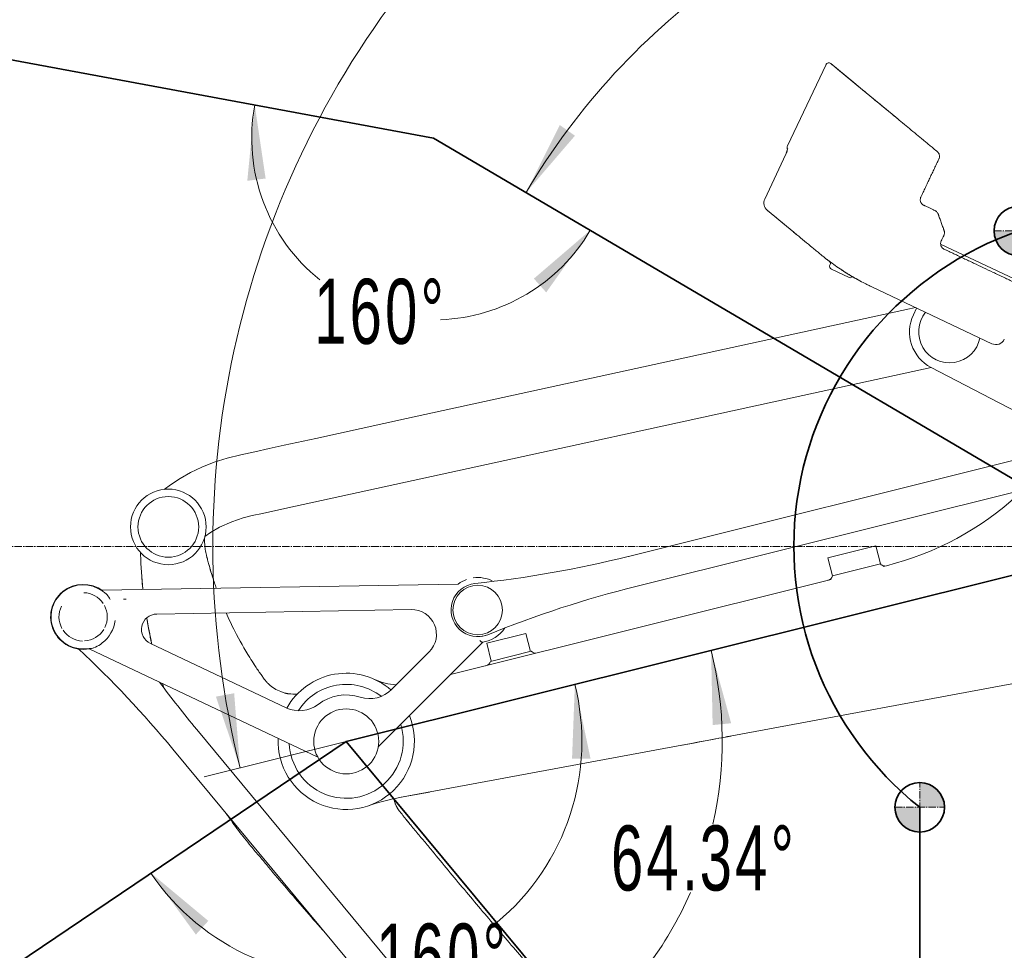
# Model space of a CAD drawing. Header units: millimetres. Extents: x -4455 to 4455, y -3150 to 3150.
# Tile 4 of 20: x -2637 to -1047, y 214 to 1716. Entities that reach past the tile are written whole.
import ezdxf

# ---------------------------------------------------------------- set-up
doc = ezdxf.new("R2010")
doc.units = ezdxf.units.MM
doc.linetypes.add('点画线', pattern=[18, 12, -2, 2, -2])
doc.layers.get('0').update_dxf_attribs({"lineweight": 35})
for name, color, linetype, lineweight in [('中心线层', 1, '点画线', 18), ('尺寸线层', 3, 'Continuous', 18), ('粗实线层', 7, 'Continuous', 35), ('细实线层', 7, 'Continuous', 18)]:
    doc.layers.add(name, color=color, linetype=linetype, lineweight=lineweight)
doc.styles.add('标准', font='txt', dxfattribs={"width": 0.667})
doc.dimstyles.new('标准', dxfattribs={"dimscale": 30, "dimtxt": 3.5, "dimasz": 4, "dimexe": 2, "dimexo": 0, "dimtad": 1, "dimdsep": 46, "dimtxsty": '标准', "dimblk": '_CAXARROW', "dimcen": 0, "dimdle": 6, "dimazin": 2, "dimtfac": 0.707107, "dimtdec": 3, "dimtmove": 2, "dimatfit": 3, "dimfxl": 1, "dimfrac": 2, "dimtolj": 1, "dimarcsym": 1})

# ---------------------------------------------------------------- blocks, each defined once
blk = doc.blocks.new('2355675')
at = {"layer": '细实线层'}
for p, q in [((-478.8, 779.5), (-441.7, 748.8)), ((-486.8, 778), (-548.8, 647)), ((-428, 737.4), (-468.4, 770.8)), ((-441.7, 748.8), (-428, 737.4)), ((-428, 737.4), (-374.2, 692.9)), ((-374.2, 692.9), (-369.9, 689.4)), ((-551.4, 633.4), (-585.8, 560.7)), ((-551.3, 634.6), (-552.2, 632.1)), ((-551.1, 634.2), (-551.4, 633.4)), ((-551.1, 634.2), (-551.1, 634.2)), ((-581.8, 542.8), (-581.6, 542.6)), ((-581.7, 542.7), (-581.8, 542.8)), ((-581.8, 542.8), (-581.7, 542.7)), ((-581.7, 542.7), (-581.8, 542.8)), ((-581.8, 542.8), (-581.7, 542.7)), ((-581.8, 542.8), (-581.7, 542.8)), ((-581.7, 542.8), (-581.7, 542.7)), ((-578.6, 540.2), (-581.7, 542.7)), ((-580.2, 541.5), (-581.7, 542.7)), ((-581.7, 542.7), (-580.2, 541.5)), ((-581.6, 542.6), (-581.5, 542.6)), ((-581.5, 542.6), (-581.3, 542.4)), ((-581.3, 542.4), (-581.1, 542.2)), ((-581.1, 542.2), (-580.8, 542)), ((-580.8, 542), (-580.6, 541.8)), ((-580.6, 541.8), (-580.2, 541.5)), ((-580.2, 541.5), (-579.8, 541.2)), ((-578.6, 540.2), (-580.2, 541.5)), ((-580.2, 541.5), (-578.6, 540.1)), ((-579.8, 541.2), (-579.5, 540.9)), ((-579.5, 540.9), (-578.8, 540.3)), ((-541.4, 509.4), (-578.6, 540.2)), ((-570.1, 533.1), (-563, 527.2)), ((-563, 527.2), (-556.6, 521.9)), ((-303.7, 531.1), (-303.6, 530.6)), ((-303.6, 530.6), (-303.6, 530.7)), ((-556.6, 521.9), (-550.6, 517)), ((-550.6, 517), (-545.1, 512.5)), ((-545.1, 512.5), (-541.4, 509.4)), ((-162.8, 422.4), (-301.7, 488.1)), ((-480.5, 454.3), (-479.7, 456.1)), ((-449.2, 434), (-478.1, 447.7)), ((-455.9, 442.7), (-455.7, 442.6)), ((-444.1, 435.6), (-444.4, 435.7)), ((-443.3, 435.1), (-443.4, 435.1)), ((-442.8, 434.8), (-443.3, 435.1)), ((-442.8, 434.8), (-443.2, 435)), ((-443, 434.9), (-442.9, 434.9)), ((-442.9, 434.9), (-442.8, 434.8)), ((-442.6, 434.7), (-442.7, 434.7)), ((-442.6, 434.7), (-442.7, 434.7)), ((-218.9, 327.2), (-412.6, 418.9)), ((-351.9, 383.4), (-1164.3, 206.2)), ((-342.1, 385.5), (-351.9, 383.4)), ((-340.6, 384.8), (-345.7, 374)), ((-1343.5, 64.8), (-317.1, 288.7)), ((-317.2, 289), (-179.1, 217)), ((-1164.3, 206.2), (-1310.4, 174.3)), ((-43.2, 174.1), (-805.9, -16.3)), ((-793.8, -64.8), (-31.1, 125.6)), ((-483.7, -18.7), (-406.1, 0.6)), ((-398.8, -28.5), (-406.1, 0.6)), ((-476.4, -47.8), (-483.7, -18.7)), ((-476.4, -47.8), (-398.8, -28.5)), ((-389.3, -31.3), (-394.4, -32.5)), ((-392.6, -31.8), (-392.5, -31.8)), ((-392.4, -31.8), (-392.5, -31.8)), ((-1655.5, -70.8), (-1081.2, -60.9)), ((-478.4, -53.5), (-1093.2, -207)), ((-1589.8, -67.7), (-1589.8, -68)), ((-1589.7, -69.1), (-1589.6, -69.7)), ((-1156.4, -102.2), (-1567.4, -109.3)), ((-1583.4, -115.8), (-1583.4, -115.5)), ((-1583.3, -116.3), (-1583.4, -115.8)), ((-1043.1, -145.4), (-1033, -142.7)), ((-1034.5, -156.3), (-971.4, -140.5)), ((-964.1, -169.6), (-971.4, -140.5)), ((-1577.6, -156.9), (-1358.4, -260.7)), ((-1040.9, -154.7), (-1209.4, -323.2)), ((-1027.2, -185.4), (-1034.5, -156.3)), ((-1676.4, -165.5), (-1307.3, -340.2)), ((-1188.1, -231.2), (-1127.4, -170.4)), ((-962.7, -169.3), (-1028.6, -185.7)), ((-1409.7, -191.2), (-1409.6, -191.4)), ((-1397.5, -208.9), (-1397.4, -209.2)), ((-639, -306.1), (-118.2, -209.4)), ((-905.1, -1016.1), (-1502.8, -295.7)), ((-700.6, -317.6), (-710.1, -319.3)), ((-661, -310.2), (-659.7, -309.9)), ((-661, -310.2), (-660, -310)), ((-660, -310), (-655.3, -309.1)), ((-659.7, -309.9), (-655.3, -309.1)), ((-655.3, -309.1), (-651.8, -308.5)), ((-655.3, -309.1), (-651.8, -308.5)), ((-651.8, -308.5), (-645.8, -307.4)), ((-645.8, -307.4), (-640.6, -306.4)), ((-1541.3, -327.6), (-943.6, -1048)), ((-1175.3, -405.7), (-719.6, -321.1)), ((-719.6, -321.1), (-707.3, -318.8)), ((-710.1, -319.3), (-718.8, -321)), ((-1175.2, -405.7), (-1126.7, -396.7)), ((-1454.9, -431.9), (-1455.1, -431.6)), ((-1294.4, -625.2), (-1294.4, -625.2))]:
    blk.add_line(p, q, dxfattribs=at)
for points in [[(-476.7, 777.7), (-477.9, 778.7), (-478.8, 779.4), (-479.1, 779.7)], [(-468.4, 770.8), (-471.9, 773.7), (-473.6, 775.2), (-476.7, 777.7)], [(-549.2, 641.2), (-549.6, 639.9), (-550, 638.5), (-550.5, 636.7), (-551.3, 634.6)], [(-548.5, 642.6), (-548.5, 642.7), (-548.5, 642.7), (-548.5, 642.3), (-548.7, 641.7), (-548.9, 640.8), (-549.3, 639.6), (-549.7, 638.2), (-550.3, 636.5), (-550.9, 634.7), (-551.1, 634.2)], [(-1310.4, 174.3), (-1361.4, 163.2), (-1385.6, 157.9), (-1409.1, 152.8), (-1431.5, 147.9), (-1453.7, 142.5), (-1474.7, 135.8), (-1494.3, 127.9), (-1512.6, 119), (-1529.5, 109.4), (-1545.1, 99.2), (-1555.2, 91.6)], [(-1489.7, 15.9), (-1480.5, 22.2), (-1466, 30.7), (-1446.1, 39.8), (-1428, 46), (-1413.3, 49.6), (-1396.8, 53.2), (-1375.2, 57.9), (-1343.5, 64.8)], [(-392.6, -31.8), (-392.6, -31.8), (-392.7, -31.8)], [(-707.3, -318.8), (-691.4, -315.8), (-678.6, -313.4)], [(-700.6, -317.6), (-687.9, -315.2), (-672.9, -312.4)], [(-678.6, -313.4), (-673.2, -312.4), (-665.2, -310.9), (-661, -310.2)], [(-672.9, -312.4), (-664.9, -310.9), (-661, -310.2)], [(-651.8, -308.5), (-645.6, -307.3), (-639, -306.1)]]:
    blk.add_lwpolyline(points, dxfattribs=at)
for centre, radius in [((-1548.6, 31.4), 61), ((-1548.6, 31.4), 49), ((-1049.1, -102.8), 40), ((-1261.3, -314.9), 52.5)]:
    blk.add_circle(centre, radius, dxfattribs=at)
for centre, radius, start, end in [((-482.3, 775.9), 5, 50.4024, 154.678), ((-541.6, 643.6), 8, 154.678, 201.786), ((-572.2, 554.3), 15, 154.6784, 230.4014), ((-286.7, 486.9), 15.4, 155.9388, 157.1128), ((-476, 452.2), 5, 154.678, 244.678), ((-482.4, 457.3), 3, 334.678, 53.304), ((-241.7, 780.4), 399.8, 236.0191, 236.7264), ((-241.6, 780.6), 400.1, 236.7264, 236.8803), ((-241.5, 780.7), 400.3, 236.8804, 237.607), ((-241.3, 780.9), 400.5, 237.6424, 238.4545), ((-241.3, 781), 400.6, 238.4545, 238.9159), ((-447.9, 436.7), 3, 244.678, 309.4061), ((-444.1, 432.1), 3, 59.8336, 129.4061), ((-241.5, 780.5), 400.1, 239.433, 239.8335), ((-287.3, 346.3), 64.6, 154.678, 242.4515), ((-287.3, 346.3), 50, 140.7827, 348.5935), ((-212.5, 340.8), 15, 244.678, 334.678), ((-507.8, 443.2), 489, 284.02, 312.6489), ((-1388.9, 10), 101.1, 177.3048, 181.4763), ((-1608.4, -13.8), 15, 1.7946, 18.3221), ((-818.5, 10.9), 775.3, 181.796, 185.9688), ((-1168.5, 62), 327.6, 193.8133, 194.4694), ((-1178.9, 59.4), 316.8, 193.8396, 194.2512), ((-1242, 1730.1), 1800, 276.0057, 284.02), ((-391.4, -21.8), 10, 221.5947, 263.1048), ((-1686.1, -113.9), 52.5, 52.9804, 280.6751), ((-1686.1, -113.9), 51.8, 52.9804, 280.9862), ((-817.8, 11), 776, 184.6468, 185.8218), ((-931.9, 123), 571.9, 198.5733, 199.4685), ((-1049.1, -102.8), 43, 96.0057, 292.0343), ((-1081.2, -59.4), 1.5, 270.994, 306.425), ((-1049.1, -102.8), 52.5, 109.9927, 126.9984), ((-1049.1, -102.8), 52.5, 61.5573, 98.1526), ((-486.1, -45.1), 10, 284.02, 344.02), ((-1686.1, -113.9), 39, 33.513, 88.4751), ((-1655.6, -69.3), 1.5, 235.5631, 270.994), ((-1686.7, -112.7), 52, 33.9912, 43.6236), ((-817.7, 11), 776.2, 185.8452, 185.9679), ((-357.7, -1811.2), 1800, 104.02, 112.0343), ((-1686.1, -113.9), 39, 333.513, 28.4751), ((-1686.1, -113.9), 39, 153.513, 208.4751), ((-1566.9, -134.3), 25, 90.994, 244.67), ((-935.9, 121.2), 567.5, 203.7498, 207.0904), ((-1155.7, -142.2), 40, 315, 90.994), ((-1686.1, -113.9), 51.9, 306.0158, 353.7867), ((-818.7, 10.9), 775.1, 189.3856, 189.6445), ((-819.5, 10.7), 774.3, 189.44, 192.4669), ((-819.5, 10.7), 774.3, 189.6441, 192.4672), ((-1686.1, -113.9), 39, 213.513, 268.4751), ((-1686.1, -113.9), 39, 273.513, 328.4751), ((-1049.1, -102.8), 52.5, 278.2806, 326.3909), ((-819, 10.8), 774.8, 192.4669, 192.5927), ((-819, 10.8), 774.8, 192.4667, 192.5905), ((-2926.6, -1476.8), 1800, 39.678, 46.7621), ((-1686.1, -113.9), 52.7, 284.5962, 289.3276), ((-955.5, -162.3), 10, 224.02, 284.02), ((-912.5, 136.2), 595.3, 213.1318, 213.5013), ((-1038.3, -183), 10, 284.02, 344.02), ((-936.5, 120.3), 566.5, 213.4996, 213.9042), ((-1261.3, -314.9), 110, 48.852, 150.7883), ((-117.4, 853.6), 1800, 216.5829, 219.678), ((-818.4, 11), 775.5, 197.4412, 197.9834), ((-1263.4, -116.6), 162.8, 215.8311, 216.549), ((-1336.3, -171.7), 71.4, 218.7589, 219.0862), ((-1336.3, -171.8), 71.4, 218.8492, 218.9973), ((-1336.8, -172.1), 70.8, 218.8683, 219.087), ((-1338.3, -173.3), 68.9, 219.0874, 219.2144), ((-1343.4, -177.6), 62.2, 219.0578, 220.7561), ((-1173.7, -124), 100, 245.3679, 265.9605), ((-1345.4, -179.1), 59.7, 257.0788, 258.1383), ((-1345.3, -178.4), 60.3, 261.1399, 274.7432), ((-1261.3, -314.9), 92, 52.3329, 147.2457), ((-1223.5, -195.8), 50, 252.3871, 315), ((-1345.3, -178.4), 60.4, 270.9548, 272.1266), ((-1345.3, -178.4), 60.4, 271.907, 272.3158), ((-1345.3, -178.4), 60.4, 272.1267, 272.4317), ((-1261.3, -314.9), 75, 72.3871, 127.2829), ((-1337, -215.5), 50, 244.67, 307.2829), ((-1261.3, -314.9), 110, 177.5165, 22.2038), ((-1261.3, -314.9), 92, 182.2415, 17.3418), ((-1111.4, -749.8), 350, 100.52, 109.02), ((-1135.8, -397.1), 50, 192.114, 198.3133), ((-1135.9, -397.1), 49.9, 201.9979, 203.2149), ((-1135.6, -397), 50.2, 202.5336, 205.4212), ((-822.1, 8.6), 771, 214.8436, 215.2325)]:
    blk.add_arc(centre, radius, start, end, dxfattribs=at)
for points, knots in [([(-164.7, 406.7), (-164.6, 407), (-164.3, 407.6), (-163.9, 408.9), (-163.7, 410.5), (-163.8, 412.5), (-164.3, 414.4), (-165.1, 416.2), (-166.3, 417.7), (-167.5, 418.8), (-168.6, 419.6), (-169.8, 420.2), (-171.5, 421), (-174.1, 422.2), (-177.4, 423.8), (-181.3, 425.6), (-186.6, 428.1), (-193.2, 431.2), (-201.1, 435), (-209, 438.7), (-219.6, 443.7), (-232.8, 450), (-245.9, 456.2), (-256.5, 461.2), (-264.4, 464.9), (-272.3, 468.7), (-278.9, 471.8), (-284.2, 474.3), (-288.1, 476.2), (-291.4, 477.7), (-294, 479), (-295.7, 479.7), (-296.9, 480.3), (-298, 481.1), (-299.2, 482.2), (-300.4, 483.8), (-301.2, 485.5), (-301.7, 487.5), (-301.8, 489.4), (-301.5, 491.4), (-300.9, 493), (-300.2, 494.3), (-299.5, 495.9), (-298.6, 497.7), (-297.8, 499.6), (-297, 501.1), (-296.5, 502.2), (-296.1, 503.2), (-295.7, 504.4), (-295.5, 506), (-295.6, 507.7), (-295.8, 509), (-296.2, 510.2), (-296.7, 511.6), (-297.5, 513.8), (-298.5, 516.6), (-299.7, 519.9), (-300.9, 523.2), (-302.1, 526.5), (-303.3, 529.9), (-304.3, 532.6), (-305.1, 534.9), (-305.6, 536.3), (-306, 537.4), (-306.6, 538.6), (-307.6, 539.9), (-308.8, 541), (-309.9, 541.8), (-310.9, 542.3), (-311.9, 542.7), (-313.4, 543.5), (-315.3, 544.3), (-317.6, 545.4), (-319.8, 546.5), (-322.1, 547.5), (-324.4, 548.6), (-326.2, 549.5), (-327.7, 550.2), (-328.8, 550.7), (-329.8, 551.2), (-330.8, 551.9), (-332.1, 553), (-333.2, 554.6), (-334.1, 556.4), (-334.6, 558.3), (-334.7, 560.3), (-334.4, 561.9), (-334, 563.2), (-333.5, 564.4), (-332.7, 566), (-331.5, 568.6), (-330, 571.8), (-328.2, 575.6), (-325.8, 580.7), (-322.7, 587.1), (-319.1, 594.8), (-315.5, 602.5), (-312.4, 608.9), (-310, 614), (-308.2, 617.9), (-306.7, 621.1), (-305.5, 623.6), (-304.7, 625.1), (-304.2, 626.3), (-303.9, 627.3), (-303.6, 628.7), (-303.6, 630.4), (-303.8, 632), (-304.3, 633.6), (-305, 635.1), (-305.8, 636.2), (-306.6, 637), (-307.5, 637.7), (-308.6, 638.7), (-310.5, 640.2), (-313.7, 642.9), (-318.4, 646.8), (-324, 651.4), (-331.4, 657.6), (-340.8, 665.3), (-351.9, 674.5), (-363.1, 683.8), (-378, 696.1), (-396.7, 711.5), (-414.6, 726.3), (-425, 735), (-428, 737.4)], [0, 0, 0, 0, 438.94487, 878.290206, 1755.922439, 2633.55465, 3511.186883, 4388.819116, 5266.451349, 6144.083583, 6583.428896, 7022.772624, 8002.103223, 8981.432192, 10940.090151, 12898.74811, 14857.406092, 18774.72201, 22692.037929, 26609.353847, 30526.669788, 38361.301625, 46195.933484, 50113.249403, 54030.565344, 57947.881262, 61865.197181, 63823.85514, 65782.513099, 67741.171081, 68720.500049, 69699.830626, 70139.174354, 70578.51969, 71456.151923, 72333.784156, 73211.416367, 74089.0486, 74966.680833, 75844.313066, 76721.943714, 77281.561878, 77841.178435, 78960.411548, 80079.644661, 80639.26124, 81198.879383, 81638.189515, 82077.501211, 82955.066298, 83832.631384, 84271.943103, 84711.253213, 85502.611601, 86293.96838, 87876.68194, 89459.395477, 91042.109037, 92624.822596, 94207.536156, 95790.249715, 96581.606495, 97372.964861, 97812.274971, 98251.586689, 99129.151776, 100006.716862, 100446.028581, 100885.338691, 101444.914035, 102004.48777, 103123.635264, 104242.782757, 105361.930229, 106481.077722, 107600.225216, 108719.37271, 109278.946445, 109838.521789, 110277.831899, 110717.143617, 111594.708704, 112472.273768, 113349.838855, 114227.403942, 115104.969028, 115982.534115, 116421.845811, 116861.155943, 117812.432902, 118763.708275, 120666.258999, 122568.809722, 124471.360446, 128276.461915, 132081.563362, 135886.664832, 139691.766279, 141594.317002, 143496.867748, 145399.418472, 146350.693844, 147301.970803, 147671.636696, 148041.304175, 148780.008679, 149518.713183, 150257.417688, 150996.122192, 151734.826696, 152473.531201, 152843.198679, 153212.864572, 154024.745407, 154836.624657, 156460.383134, 159707.900109, 162955.417062, 166202.934038, 172697.967967, 179193.001918, 185688.035847, 192183.069776, 205173.137656, 218163.205536, 223374.79253, 223374.79253, 223374.79253, 223374.79253]), ([(-412.6, 418.9), (-413.6, 419.4), (-415.5, 420.3), (-419.2, 422.1), (-425.7, 425.4), (-434.9, 430.2), (-445.7, 436.4), (-459.8, 445.1), (-473.6, 454.5), (-485.2, 463.2), (-491.7, 468.3), (-497, 472.7), (-502.8, 477.4), (-511.1, 484.3), (-521.5, 492.9), (-532.3, 501.8), (-538.9, 507.3), (-541.4, 509.4)], [0, 0, 0, 0, 639.990007, 1271.41146, 2534.254362, 5059.863601, 7585.472843, 10111.082081, 15161.688036, 17687.297278, 18950.140181, 20212.983083, 21853.673907, 23494.364728, 26775.746373, 30057.128015, 32001.506996, 32001.506996, 32001.506996, 32001.506996]), ([(-540, 508.2), (-538, 506.6), (-531.8, 501.5), (-521.5, 492.9), (-511.1, 484.3), (-502.8, 477.4), (-497, 472.7), (-491.7, 468.3), (-486.1, 463.9), (-482, 460.8), (-479.6, 459)], [0, 0, 0, 0, 1819.955439, 5576.506172, 9333.056905, 11211.332272, 13089.60764, 14535.319827, 15981.032017, 18083.455587, 18083.455587, 18083.455587, 18083.455587]), ([(-416.1, 420.6), (-416.9, 420.9), (-419.4, 422.2), (-425.7, 425.4), (-433.8, 429.7), (-440, 433.2), (-442.6, 434.7)], [0, 0, 0, 0, 648.352095, 2342.998421, 5732.188325, 8150.823113, 8150.823113, 8150.823113, 8150.823113]), ([(-1490, 7.4), (-1490, 6.3), (-1489.8, 2.1), (-1489.2, -3.6), (-1488.1, -9.7), (-1487, -14.7), (-1486.1, -18.1), (-1485.6, -20.1)], [0, 0, 0, 0, 2853.955462, 10712.608091, 14641.934405, 18571.260719, 23733.582447, 23733.582447, 23733.582447, 23733.582447]), ([(-1485.6, -20.1), (-1485, -22.6), (-1483.1, -29.6), (-1479.4, -42.7), (-1476, -53.1), (-1474, -59.2)], [0, 0, 0, 0, 2450.266017, 6802.812193, 12785.145521, 12785.145521, 12785.145521, 12785.145521]), ([(-1483.2, -29.1), (-1482.1, -33.1), (-1479.9, -40.8), (-1477.5, -48.4), (-1476.3, -52.1)], [0, 0, 0, 0, 4709.164636, 9150.871573, 9150.871573, 9150.871573, 9150.871573]), ([(-1654.9, -72.5), (-1653.9, -73.2), (-1652.4, -74.1), (-1650.4, -75.6), (-1649.5, -76.4), (-1649.1, -76.8)], [0, 0, 0, 0, 7020.186853, 10530.778819, 14041.735929, 14041.735929, 14041.735929, 14041.735929]), ([(-1441.2, -137.2), (-1433.7, -151.7), (-1423.5, -169.9), (-1412.2, -187.4), (-1409.7, -191.2)], [0, 0, 0, 0, 14522.838609, 18567.794725, 18567.794725, 18567.794725, 18567.794725]), ([(-1656.2, -156.4), (-1656.5, -156.7), (-1657.1, -157.6), (-1657.9, -158.3), (-1658.3, -158.6)], [0, 0, 0, 0, 4951.956369, 9893.336612, 9893.336612, 9893.336612, 9893.336612]), ([(-1042.5, -154.6), (-1042.7, -154.5), (-1043.3, -154.2), (-1044.3, -153.4), (-1045, -152.7), (-1045.5, -152.2)], [0, 0, 0, 0, 1769.260241, 3829.972699, 8520.237011, 8520.237011, 8520.237011, 8520.237011]), ([(-1041.6, -154.8), (-1041.7, -154.8), (-1042, -154.8), (-1042.3, -154.7), (-1042.5, -154.6)], [0, 0, 0, 0, 1457.544786, 6077.410968, 6077.410968, 6077.410968, 6077.410968]), ([(-1676.3, -165.4), (-1676.3, -165.4), (-1676.4, -165.4), (-1676.4, -165.4), (-1676.4, -165.4)], [0, 0, 0, 0, 4391.624461, 9986.885751, 9986.885751, 9986.885751, 9986.885751]), ([(-1676.2, -164.7), (-1676.2, -164.8), (-1676.3, -165), (-1676.3, -165.2), (-1676.3, -165.3), (-1676.3, -165.4), (-1676.3, -165.4)], [0, 0, 0, 0, 6861.599899, 12210.536774, 15857.937273, 17713.965676, 17713.965676, 17713.965676, 17713.965676]), ([(-1672.8, -164.9), (-1673.1, -165), (-1674.2, -165.2), (-1675.4, -165), (-1676.2, -164.7)], [0, 0, 0, 0, 3496.525933, 13917.891184, 13917.891184, 13917.891184, 13917.891184]), ([(-1406.7, -195.8), (-1405.1, -198.2), (-1402.1, -202.5), (-1397.8, -208.6), (-1394.3, -213.6), (-1391.9, -216.6), (-1390.9, -217.7)], [0, 0, 0, 0, 4668.314, 8401.3868, 12134.4596, 14549.396587, 14549.396587, 14549.396587, 14549.396587]), ([(-1390.1, -218.7), (-1390.1, -218.7), (-1390.7, -218), (-1391.3, -217.3), (-1391.8, -216.7)], [0, 0, 0, 0, 368.895732, 8082.941409, 8082.941409, 8082.941409, 8082.941409]), ([(-1390.9, -217.7), (-1390.7, -218), (-1389.2, -219.8), (-1385, -224.1), (-1377.5, -229.9), (-1369, -234.1), (-1363.6, -236), (-1361.8, -236.5)], [0, 0, 0, 0, 785.992996, 4603.081632, 12237.258901, 19871.436171, 23733.193024, 23733.193024, 23733.193024, 23733.193024]), ([(-1361.8, -236.5), (-1360, -237), (-1357.6, -237.6), (-1355.2, -238), (-1354.6, -238.1)], [0, 0, 0, 0, 5951.716988, 7845.939673, 7845.939673, 7845.939673, 7845.939673]), ([(-1184.7, -407.6), (-1184.1, -410.1), (-1183.2, -413.1), (-1182.1, -415.9), (-1181.9, -416.3)], [0, 0, 0, 0, 7832.534293, 9176.070623, 9176.070623, 9176.070623, 9176.070623]), ([(-1181.9, -416.3), (-1181.1, -418.3), (-1179.5, -421.4), (-1177, -425.5), (-1174.3, -429), (-1171.3, -432.6), (-1167.1, -437.9), (-1159.5, -447.1), (-1148.8, -460.2), (-1135.8, -476), (-1118.5, -497), (-1096.8, -523.1), (-1062, -564.8), (-1018.1, -616.8), (-965, -678.6), (-918.1, -732.5), (-888.8, -765.7), (-877.5, -778.4)], [0, 0, 0, 0, 572.027978, 916.366125, 1260.704276, 1705.566301, 2150.42833, 3040.152384, 4819.600493, 6599.048601, 8378.496714, 11937.392931, 15496.289152, 22614.08159, 29731.874024, 36849.666462, 41314.823752, 41314.823752, 41314.823752, 41314.823752]), ([(-1179.9, -420.7), (-1179.6, -421.2), (-1178.7, -422.8), (-1177, -425.5), (-1174.3, -429), (-1171.3, -432.6), (-1167.1, -437.9), (-1162.4, -443.6), (-1158.8, -448), (-1157.3, -449.8)], [0, 0, 0, 0, 874.978447, 2915.930699, 4956.882951, 7593.657769, 10230.432587, 15503.982222, 19076.168148, 19076.168148, 19076.168148, 19076.168148]), ([(-1160.4, -446), (-1160.8, -445.5), (-1163.4, -442.3), (-1167.1, -437.9), (-1171.3, -432.6), (-1174.3, -429), (-1177, -425.5), (-1178.6, -423), (-1179.4, -421.5), (-1179.6, -421.1)], [0, 0, 0, 0, 1236.524617, 7386.198662, 10461.035686, 13535.872708, 15915.899819, 18295.926928, 19021.568583, 19021.568583, 19021.568583, 19021.568583]), ([(-1454.9, -431.9), (-1454.7, -432.1), (-1448.4, -441.2), (-1438.7, -454.5), (-1425.5, -471.5), (-1414, -485.6), (-1401.1, -501.1), (-1382, -523.8), (-1358.1, -552), (-1329.1, -585.6), (-1307.8, -610), (-1296.2, -623.2), (-1294.4, -625.2)], [0, 0, 0, 0, 109.23066, 4754.450989, 7077.06115, 9399.671314, 12587.313024, 15774.95473, 22150.238145, 28525.52156, 34900.804976, 36095.353143, 36095.353143, 36095.353143, 36095.353143])]:
    blk.add_open_spline(points, degree=3, knots=knots, dxfattribs=at)
for points in [[(-1591.4, -50.5), (-1591.3, -51), (-1591.3, -51.4), (-1591.3, -51.9)], [(-1589.8, -68), (-1589.8, -68.4), (-1589.7, -68.7), (-1589.7, -69.1)], [(-1643.6, -83.6), (-1643.1, -84.3), (-1642.8, -85.1), (-1642.4, -85.8)], [(-1616.6, -85.1), (-1618, -85.2), (-1619.3, -85.2), (-1620.7, -85.2)], [(-1658.3, -158.6), (-1661.5, -160.6), (-1665, -162.4), (-1668.6, -163.6)], [(-1655.6, -155.8), (-1655.8, -156), (-1656, -156.2), (-1656.2, -156.4)], [(-1403.7, -200.1), (-1403.6, -200.3), (-1403.5, -200.5), (-1403.3, -200.7)], [(-1455.7, -430.8), (-1455.4, -431.2), (-1455.1, -431.5), (-1454.9, -431.9)]]:
    blk.add_open_spline(points, degree=3, dxfattribs=at)
blk = doc.blocks.new('*X3')
at = {"layer": '尺寸线层', "linetype": 'Continuous', "transparency": 16777216}
for points in [[(-2257.6, 1578.8), (-2240, 1460), (-2269.6, 1456.3)], [(-1715.8, 1376.5), (-1806.9, 1298.3), (-1787, 1276.1)]]:
    blk.add_hatch(color=0, dxfattribs=at).paths.add_polyline_path(points, flags=0)
at = {"layer": '尺寸线层', "color": 0, "linetype": 'Continuous', "transparency": 16777216}
for start, end in [(169.52, 231.2827), (272.1469, 329.52)]:
    blk.add_arc((-1968.8, 1525.4), 293.6, start, end, dxfattribs=at)
at = {"layer": '尺寸线层', "color": 0, "transparency": 16777216, "insert": (-2055.2, 1244.8), "char_height": 105, "width": 389.315, "attachment_point": 5, "line_spacing_factor": 1.15057, "style": '标准'}
blk.add_mtext('\\T1.1;160%%D', dxfattribs=at)
blk = doc.blocks.new('_CAXARROW')
blk.add_hatch(color=0).paths.add_polyline_path([(0, 0), (-1, 0.125), (-1, -0.125)], flags=0)
blk = doc.blocks.new('321334让我确认')
at = {"layer": '粗实线层'}
h = blk.add_hatch(color=256, dxfattribs=at)
edge = h.paths.add_edge_path(flags=0)
edge.add_line((0, 0), (0, 15.7))
edge.add_line((0, 15.7), (0, 40))
edge.add_arc((0, 0), 40, 0, 90, ccw=False)
edge.add_line((40, 0), (0, 0))
edge = h.paths.add_edge_path(flags=0)
edge.add_arc((0, 0), 40, 192.9665, 270, ccw=False)
edge.add_arc((0, 0), 40, 180, 192.9665, ccw=False)
edge.add_line((-40, 0), (0, 0))
edge.add_line((0, 0), (0, -40))
at = {"layer": '中心线层'}
for p, q in [((0, -40), (0, 40)), ((-40, 0), (40, 0))]:
    blk.add_line(p, q, dxfattribs=at)
at = {"layer": '粗实线层'}
blk.add_circle((0, 0), 40, dxfattribs=at)
blk = doc.blocks.new('*X8')
at = {"layer": '尺寸线层', "linetype": 'Continuous', "transparency": 16777216}
for points in [[(-3556.8, -1091), (-3436.8, -1076), (-3436.8, -1106)], [(-553.5, -1091), (-673.5, -1076), (-673.5, -1106)]]:
    blk.add_hatch(color=0, dxfattribs=at).paths.add_polyline_path(points, flags=0)
at = {"layer": '尺寸线层', "color": 0, "linetype": 'Continuous', "transparency": 16777216}
for p, q in [((-3556.8, 826), (-3556.8, -1151)), ((-553.5, 24), (-553.5, -1151)), ((-3556.8, -1091), (-553.5, -1091))]:
    blk.add_line(p, q, dxfattribs=at)
at = {"layer": '尺寸线层', "color": 0, "transparency": 16777216, "insert": (-2055.2, -1019.2), "char_height": 105, "width": 415.728, "attachment_point": 5, "line_spacing_factor": 1.15057, "style": '标准'}
blk.add_mtext('\\T1.1;3003', dxfattribs=at)
blk = doc.blocks.new('*X10')
at = {"layer": '尺寸线层', "linetype": 'Continuous', "transparency": 16777216}
for points in [[(-848.5, 2342.7), (-967.7, 2322.9), (-969.6, 2352.8)], [(-2281.2, 508.3), (-2290.8, 628.8), (-2320.3, 623.3)]]:
    blk.add_hatch(color=0, dxfattribs=at).paths.add_polyline_path(points, flags=0)
at = {"layer": '尺寸线层', "color": 0, "linetype": 'Continuous', "transparency": 16777216}
for p, q in [((-848.5, 1007), (-848.5, 2402.7)), ((-2109.8, 551.1), (-2339.4, 493.7))]:
    blk.add_line(p, q, dxfattribs=at)
for start, end in [(90, 135.6011), (141.3259, 194.02)]:
    blk.add_arc((-848.5, 866), 1476.7, start, end, dxfattribs=at)
at = {"layer": '尺寸线层', "color": 0, "transparency": 16777216, "insert": (-1954.9, 1844), "char_height": 105, "width": 727.404, "attachment_point": 5, "line_spacing_factor": 1.15057, "style": '标准'}
blk.add_mtext('\\T1.1;104.02%%D', dxfattribs=at)
blk = doc.blocks.new('*X11')
at = {"layer": '尺寸线层', "linetype": 'Continuous', "transparency": 16777216}
for points in [[(-1520.8, 698.1), (-1518.3, 577.4), (-1488.4, 580.3)], [(-1722.2, 83.9), (-1648.7, 179.7), (-1626.3, 159.7)]]:
    blk.add_hatch(color=0, dxfattribs=at).paths.add_polyline_path(points, flags=0)
at = {"layer": '尺寸线层', "color": 0, "linetype": 'Continuous', "transparency": 16777216}
for start, end in [(347.2568, 14.02), (309.6784, 336.2682)]:
    blk.add_arc((-2109.8, 551.1), 607, start, end, dxfattribs=at)
at = {"layer": '尺寸线层', "color": 0, "transparency": 16777216, "insert": (-1533, 362), "char_height": 105, "width": 628.314, "attachment_point": 5, "line_spacing_factor": 1.15057, "style": '标准'}
blk.add_mtext('\\T1.1;64.34%%D', dxfattribs=at)
blk = doc.blocks.new('*X13')
at = {"layer": '尺寸线层', "linetype": 'Continuous', "transparency": 16777216}
for points in [[(-1740.7, 643.2), (-1745.3, 522.9), (-1715.4, 523.1)], [(-2425, 338.3), (-2332.5, 261.2), (-2352.6, 239.1)]]:
    blk.add_hatch(color=0, dxfattribs=at).paths.add_polyline_path(points, flags=0)
at = {"layer": '尺寸线层', "color": 0, "linetype": 'Continuous', "transparency": 16777216}
for start, end in [(309.7296, 14.02), (214.02, 278.695)]:
    blk.add_arc((-2109.8, 551.1), 380.4, start, end, dxfattribs=at)
at = {"layer": '尺寸线层', "color": 0, "transparency": 16777216, "insert": (-1954.9, 203.6), "char_height": 105, "width": 389.315, "attachment_point": 5, "line_spacing_factor": 1.15057, "style": '标准'}
blk.add_mtext('\\T1.1;160%%D', dxfattribs=at)
blk = doc.blocks.new('*X15')
at = {"layer": '尺寸线层', "linetype": 'Continuous', "transparency": 16777216}
for points in [[(-848.5, 1992.6), (-967.5, 1971.2), (-969.9, 2001.1)], [(-1819.4, 1437.4), (-1740.6, 1529.1), (-1765.1, 1546.4)]]:
    blk.add_hatch(color=0, dxfattribs=at).paths.add_polyline_path(points, flags=0)
at = {"layer": '尺寸线层', "color": 0, "linetype": 'Continuous', "transparency": 16777216}
blk.add_line((-848.5, 1007), (-848.5, 2052.6), dxfattribs=at)
for start, end in [(90, 113.4927), (125.0039, 149.52)]:
    blk.add_arc((-848.5, 866), 1126.6, start, end, dxfattribs=at)
at = {"layer": '尺寸线层', "color": 0, "transparency": 16777216, "insert": (-1407.7, 1844), "char_height": 105, "width": 625.913, "attachment_point": 5, "line_spacing_factor": 1.15057, "style": '标准'}
blk.add_mtext('\\T1.1;59.52%%D', dxfattribs=at)
blk = doc.blocks.new('*X21')
at = {"layer": '尺寸线层', "linetype": 'Continuous', "transparency": 16777216}
for points in [[(639.5, 2417.6), (624.5, 2297.6), (654.5, 2297.6)], [(639.5, 89), (624.5, 209), (654.5, 209)]]:
    blk.add_hatch(color=0, dxfattribs=at).paths.add_polyline_path(points, flags=0)
at = {"layer": '尺寸线层', "color": 0, "linetype": 'Continuous', "transparency": 16777216}
for p, q in [((-2151.1, 2417.6), (699.5, 2417.6)), ((639.5, 89), (639.5, 2417.6)), ((-192.8, 89), (699.5, 89))]:
    blk.add_line(p, q, dxfattribs=at)
at = {"layer": '尺寸线层', "color": 0, "transparency": 16777216, "insert": (567.6, 1253.3), "char_height": 105, "width": 418.129, "attachment_point": 5, "rotation": 90, "line_spacing_factor": 1.15057, "style": '标准'}
blk.add_mtext('\\T1.1;2328', dxfattribs=at)

msp = doc.modelspace()

# ---------------------------------------------------------------- linework, layer by layer
at = {"layer": '中心线层'}
msp.add_line((-3707.425, 866.008), (-707.484, 866.008), dxfattribs=at)
at = {"layer": '粗实线层', "color": 3}
for p, q in [((-3394.653, 1789.163), (-1968.832, 1525.417)), ((-848.484, 866.008), (-1968.832, 1525.417)), ((-848.484, 866.008), (-2109.759, 551.069)), ((-3311.588, -260.185), (-2109.759, 551.069)), ((-2109.759, 551.069), (-1183.972, -564.902))]:
    msp.add_line(p, q, dxfattribs=at)
at = {"layer": '粗实线层', "color": 9}
msp.add_line((-1183.96, -564.916), (-1183.96, 444.562), dxfattribs=at)
msp.add_arc((-848.484, 866.008), 538.666, 109.012358, 231.479801, dxfattribs=at)

# ---------------------------------------------------------------- block references
at = {"layer": '粗实线层'}
for name, p in [('2355675', (-848.484, 866.008)), ('321334让我确认', (-1023.967, 1375.289)), ('321334让我确认', (-1183.96, 444.562))]:
    msp.add_blockref(name, p, dxfattribs=at)

# ---------------------------------------------------------------- dimensions: what is measured, and where the dimension line sits
at = {"layer": '尺寸线层'}
dim = msp.add_linear_dim(base=(639.495, 2417.623), p1=(-192.801, 89.008), p2=(-2151.106, 2417.623), angle=90, text='2328', dimstyle='标准', override={"dimsah": 1, "dimtfac": 1, "dimtfill": 1}, dxfattribs=at)
dim.commit()
dim.dimension.update_dxf_attribs({"geometry": '*X21', "text_midpoint": (639.495, 1253.316), "dimtype": 160})
for base, line1, line2, picture, middle in [((-1954.928, 1843.985), ((-848.484, 725.008), (-848.484, 1007.008)), ((-848.484, 866.008), (-2109.759, 551.069)), '*X10', (-1954.928, 1843.985)), ((-2055.161, 1244.767), ((-848.484, 866.008), (-1968.832, 1525.417)), ((-3394.653, 1789.163), (-1968.832, 1525.417)), '*X3', (-2055.161, 1244.767))]:
    dim = msp.add_angular_dim_2l(base=base, line1=line1, line2=line2, dimstyle='标准', override={"dimtad": 0, "dimtih": 1, "dimtoh": 1, "dimsah": 1, "dimtdec": 2, "dimtfill": 1, "dimtzin": 8}, dxfattribs=at)
    dim.commit()
    dim.dimension.update_dxf_attribs({"geometry": picture, "text_midpoint": middle, "dimtype": 162})
for base, line1, line2, picture, middle in [((-1407.67, 1843.985), ((-848.484, 725.008), (-848.484, 1007.008)), ((-848.484, 866.008), (-1968.832, 1525.417)), '*X15', (-1407.67, 1843.985)), ((-1954.928, 203.641), ((-848.484, 866.008), (-2109.759, 551.069)), ((-3311.588, -260.185), (-2109.759, 551.069)), '*X13', (-1954.928, 203.641)), ((-1532.952, 361.974), ((-2109.759, 551.069), (-1183.972, -564.902)), ((-848.484, 866.008), (-2109.759, 551.069)), '*X11', (-1532.952, 361.974))]:
    dim = msp.add_angular_dim_2l(base=base, line1=line1, line2=line2, dimstyle='标准', override={"dimtad": 0, "dimtih": 1, "dimtoh": 1, "dimsah": 1, "dimtdec": 2, "dimtfill": 1, "dimtzin": 8}, dxfattribs=at)
    dim.commit()
    dim.dimension.update_dxf_attribs({"geometry": picture, "text_midpoint": middle})
dim = msp.add_linear_dim(base=(-553.484, -1091.028), p1=(-3556.838, 826.021), p2=(-553.484, 24.003), text='3003', dimstyle='标准', override={"dimsah": 1, "dimtfac": 1, "dimtfill": 1}, dxfattribs=at)
dim.commit()
dim.dimension.update_dxf_attribs({"geometry": '*X8', "text_midpoint": (-2055.161, -1091.028), "dimtype": 160})

doc.saveas('drawing.dxf')
